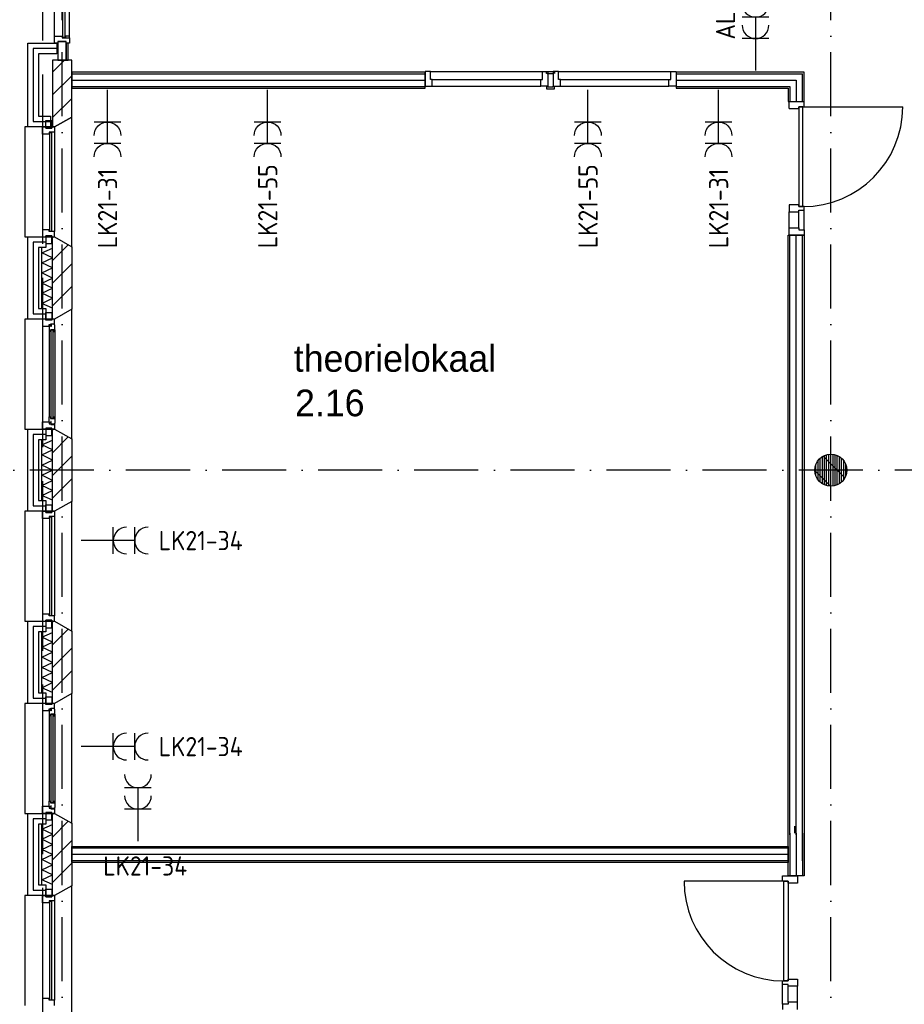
# Model space of a CAD drawing. Header units: millimetres. Extents: x 89505 to 241280, y 191 to 84291.
# Tile 24 of 45: x 173708 to 181993, y 29460 to 38683. Entities that reach past the tile are written whole.
import ezdxf
from ezdxf.enums import TextEntityAlignment as Align

# ---------------------------------------------------------------- set-up
doc = ezdxf.new("R2010")
doc.units = ezdxf.units.MM
doc.header["$LTSCALE"] = 100
doc.linetypes.add('DASHDOT', pattern=[9, 6, -1.5, 0, -1.5])
doc.linetypes.add('HIDDEN', pattern=[9.525, 6.35, -3.175])
doc.layers.get('0').update_dxf_attribs({"linetype": 'CONTINUOUS'})
for name, color, linetype in [('AL$7----_STRAMIEN', 1, 'DASHDOT'), ('AL21----_BUITENWAND', 4, 'CONTINUOUS'), ('AL21K---_ISOLATIE', 1, 'CONTINUOUS'), ('AL22----_BINNENWAND', 7, 'CONTINUOUS'), ('AL28----_KONSTRUKTIE', 3, 'CONTINUOUS'), ('AL31----_BUITENKOZ', 7, 'CONTINUOUS'), ('AL32----_BINNENKOZ', 7, 'CONTINUOUS'), ('AL32----_DRAAIRICHTING', 1, 'CONTINUOUS'), ('ALL-----_REFLIJNEN', 8, 'CONTINUOUS'), ('ALXA3---_VOLZWART', 14, 'CONTINUOUS'), ('ALXAA---_GEWBETON', 12, 'CONTINUOUS'), ('ALXAB---_PREFABBETON', 1, 'CONTINUOUS'), ('ALXOU---_GLAS', 7, 'CONTINUOUS'), ('BOUW', 8, 'CONTINUOUS'), ('EB63103-_ATTRIB', 2, 'CONTINUOUS'), ('EL63103-_LICHT-WCD230V', 3, 'CONTINUOUS'), ('LIJN070', 130, 'CONTINUOUS')]:
    doc.layers.add(name, color=color, linetype=linetype)
doc.styles.add('1_8', font='ISO', dxfattribs={"height": 1.8})
doc.styles.add('BURO-025', font='BUROFONT.shx', dxfattribs={"height": 250})
doc.styles.add('NORATT', font='isocp.shx')

# ---------------------------------------------------------------- blocks, each defined once
blk = doc.blocks.new('ES3W2A')
for p, q in [((1.25, 2), (-1.25, 2)), ((0, 2), (0, -3)), ((1.25, 0), (-1.25, 0))]:
    blk.add_line(p, q)
for centre in [(0, 3.25), (0, 1.25)]:
    blk.add_arc(centre, 1.25, 180, 0)
at = {"style": 'NORATT'}
for tag, flags, p in [('VERMOGEN', 9, (-2.5, 5)), ('GROEP', 8, (0, 5)), ('SCHAK', 8, (2.5, 5)), ('GELIJK', 9, (5, 5)), ('KAST', 9, (7, 5)), ('TAL', 8, (2.5, 5))]:
    blk.add_attdef(tag, text='', height=1.8, rotation=90, dxfattribs=dict(at, flags=flags)).set_placement(p, align=Align.MIDDLE_CENTER)
at = {"style": 'NORATT', "width": 0.7, "flags": 8}
blk.add_attdef('DOEL', text='', height=1.8, rotation=90, dxfattribs=at).set_placement((-2.5, 5), align=Align.MIDDLE_LEFT)
at = {"style": 'NORATT', "flags": 9}
blk.add_attdef('M_CODE', text='', height=1.8, dxfattribs=at).set_placement((0, 0), align=Align.MIDDLE_CENTER)

msp = doc.modelspace()

# ---------------------------------------------------------------- linework, layer by layer
at = {"layer": 'AL$7----_STRAMIEN', "color": 1}
msp.add_line((174105.1, 7174.9), (174105.1, 61763.4), dxfattribs=at)
msp.add_line((174105.1, 7174.9), (174105.1, 61763.4), dxfattribs=at)
for points in [[(181305.1, 7174.9), (181305.1, 76515.8)], [(194205.1, 34463.4), (143805.1, 34463.4), (120625.2, 34463.4)]]:
    msp.add_lwpolyline(points, dxfattribs=at)
at = {"layer": 'AL21----_BUITENWAND', "color": 8}
for p, q in [((173785.1, 38463.4), (174054.6, 38463.4)), ((173785.1, 37678.4), (173785.1, 38463.4)), ((174054.6, 38463.4), (174054.6, 38363.4)), ((173885.1, 38363.4), (173885.1, 37778.4)), ((174054.6, 38363.4), (173885.1, 38363.4)), ((173885.1, 37778.4), (173995.1, 37778.4)), ((173995.1, 37778.4), (173995.1, 37678.4)), ((173995.1, 37678.4), (173785.1, 37678.4)), ((173785.1, 36648.4), (173954.1, 36648.4)), ((173785.1, 35878.4), (173785.1, 36648.4)), ((173954.1, 36648.4), (173954.1, 36548.4)), ((173885.1, 36548.4), (173885.1, 35978.4)), ((173954.1, 36548.4), (173885.1, 36548.4)), ((173885.1, 35978.4), (173954.1, 35978.4)), ((173954.1, 35978.4), (173954.1, 35878.4)), ((173954.1, 35878.4), (173785.1, 35878.4)), ((173785.1, 34848.4), (173954.1, 34848.4)), ((173785.1, 34078.4), (173785.1, 34848.4)), ((173954.1, 34848.4), (173954.1, 34748.4)), ((173885.1, 34748.4), (173885.1, 34178.4)), ((173954.1, 34748.4), (173885.1, 34748.4)), ((173885.1, 34178.4), (173954.1, 34178.4)), ((173954.1, 34178.4), (173954.1, 34078.4)), ((173954.1, 34078.4), (173785.1, 34078.4)), ((173785.1, 33048.4), (173954.1, 33048.4)), ((173785.1, 32278.4), (173785.1, 33048.4)), ((173954.1, 33048.4), (173954.1, 32948.4)), ((173885.1, 32948.4), (173885.1, 32378.4)), ((173954.1, 32948.4), (173885.1, 32948.4)), ((173885.1, 32378.4), (173954.1, 32378.4)), ((173954.1, 32378.4), (173954.1, 32278.4)), ((173954.1, 32278.4), (173785.1, 32278.4)), ((173785.1, 31248.4), (173954.1, 31248.4)), ((173785.1, 30478.4), (173785.1, 31248.4)), ((173954.1, 31248.4), (173954.1, 31148.4)), ((173885.1, 31148.4), (173885.1, 30578.4)), ((173954.1, 31148.4), (173885.1, 31148.4)), ((173885.1, 30578.4), (173954.1, 30578.4)), ((173954.1, 30578.4), (173954.1, 30478.4)), ((173954.1, 30478.4), (173785.1, 30478.4))]:
    msp.add_line(p, q, dxfattribs=at)
at = {"layer": 'AL21K---_ISOLATIE', "color": 8, "linetype": 'Continuous'}
for p, q in [((173915.1, 35978.4), (173915.1, 36548.4)), ((173915.1, 36500.9), (174015.1, 36544.2)), ((174015.1, 35978.4), (174015.1, 36548.4)), ((174015.1, 36453.4), (173915.1, 36500.9)), ((173915.1, 36405.9), (174015.1, 36453.4)), ((174015.1, 36358.4), (173915.1, 36405.9)), ((173915.1, 36310.9), (174015.1, 36358.4)), ((174015.1, 36263.4), (173915.1, 36310.9)), ((173915.1, 36215.9), (174015.1, 36263.4)), ((174015.1, 36168.4), (173915.1, 36215.9)), ((173915.1, 36120.9), (174015.1, 36168.4)), ((174015.1, 36073.4), (173915.1, 36120.9)), ((173915.1, 36025.9), (174015.1, 36073.4)), ((174015.1, 35982.6), (173915.1, 36025.9)), ((173915.1, 34178.4), (173915.1, 34748.4)), ((173915.1, 34700.9), (174015.1, 34744.2)), ((174015.1, 34653.4), (173915.1, 34700.9)), ((174015.1, 34178.4), (174015.1, 34748.4)), ((173915.1, 34605.9), (174015.1, 34653.4)), ((174015.1, 34558.4), (173915.1, 34605.9)), ((173915.1, 34510.9), (174015.1, 34558.4)), ((174015.1, 34463.4), (173915.1, 34510.9)), ((173915.1, 34415.9), (174015.1, 34463.4)), ((174015.1, 34368.4), (173915.1, 34415.9)), ((173915.1, 34320.9), (174015.1, 34368.4)), ((174015.1, 34273.4), (173915.1, 34320.9)), ((173915.1, 34225.9), (174015.1, 34273.4)), ((174015.1, 34182.6), (173915.1, 34225.9)), ((173915.1, 32378.4), (173915.1, 32948.4)), ((173915.1, 32900.9), (174015.1, 32944.2)), ((174015.1, 32378.4), (174015.1, 32948.4)), ((174015.1, 32853.4), (173915.1, 32900.9)), ((173915.1, 32805.9), (174015.1, 32853.4)), ((174015.1, 32758.4), (173915.1, 32805.9)), ((173915.1, 32710.9), (174015.1, 32758.4)), ((174015.1, 32663.4), (173915.1, 32710.9)), ((173915.1, 32615.9), (174015.1, 32663.4)), ((174015.1, 32568.4), (173915.1, 32615.9)), ((173915.1, 32520.9), (174015.1, 32568.4)), ((174015.1, 32473.4), (173915.1, 32520.9)), ((173915.1, 32425.9), (174015.1, 32473.4)), ((174015.1, 32382.6), (173915.1, 32425.9)), ((173915.1, 30578.4), (173915.1, 31148.4)), ((173915.1, 31100.9), (174015.1, 31144.2)), ((174015.1, 31053.4), (173915.1, 31100.9)), ((174015.1, 30578.4), (174015.1, 31148.4)), ((173915.1, 31005.9), (174015.1, 31053.4)), ((174015.1, 30958.4), (173915.1, 31005.9)), ((173915.1, 30910.9), (174015.1, 30958.4)), ((174015.1, 30863.4), (173915.1, 30910.9)), ((173915.1, 30815.9), (174015.1, 30863.4)), ((174015.1, 30768.4), (173915.1, 30815.9)), ((173915.1, 30720.9), (174015.1, 30768.4)), ((174015.1, 30673.4), (173915.1, 30720.9)), ((173915.1, 30625.9), (174015.1, 30673.4)), ((174015.1, 30582.6), (173915.1, 30625.9))]:
    msp.add_line(p, q, dxfattribs=at)
at = {"layer": 'AL22----_BINNENWAND', "color": 8}
for p, q in [((177505.1, 38192.1), (174195.1, 38192.1)), ((174195.1, 38192.1), (174195.1, 38042.1)), ((177505.1, 38042.1), (177505.1, 38192.1)), ((179855.1, 38192.1), (179855.1, 38042.1)), ((181055.1, 38192.1), (179855.1, 38192.1)), ((174195.1, 38042.1), (177505.1, 38042.1)), ((179855.1, 38042.1), (180905.1, 38042.1)), ((180905.1, 38042.1), (180905.1, 37917)), ((180905.1, 37917), (181055.1, 37917)), ((180905.1, 31048.4), (180905.1, 36666)), ((180905.1, 36666), (181055.1, 36666)), ((181055.1, 36666), (181055.1, 30788.4)), ((180905.1, 30663.3), (180905.1, 31063.5)), ((181055.1, 31063.5), (181055.1, 30663.3)), ((174195.1, 30938.4), (180905.1, 30938.4)), ((174195.1, 30788.4), (174195.1, 30938.4)), ((180905.1, 30938.4), (180905.1, 30788.4)), ((180905.1, 30788.4), (174195.1, 30788.4)), ((181055.1, 30663.3), (180905.1, 30663.3))]:
    msp.add_line(p, q, dxfattribs=at)
at = {"layer": 'AL22----_BINNENWAND', "color": 8, "linetype": 'Continuous'}
for p, q in [((174195.1, 38177.1), (177505.1, 38177.1)), ((179855.1, 38177.1), (181040.1, 38177.1)), ((174195.1, 38057.1), (177505.1, 38057.1)), ((179855.1, 38057.1), (180920.1, 38057.1)), ((180920.1, 38057.1), (180920.1, 37917)), ((180920.1, 31048.4), (180920.1, 36666)), ((181040.1, 30803.4), (181040.1, 36666)), ((180920.1, 31063.5), (180920.1, 30663.3)), ((181040.1, 31063.5), (181040.1, 30663.3)), ((180905.1, 30923.4), (174195.1, 30923.4)), ((180905.1, 30803.4), (174195.1, 30803.4))]:
    msp.add_line(p, q, dxfattribs=at)
at = {"layer": 'AL28----_KONSTRUKTIE', "color": 8, "linetype": 'Continuous'}
for p, q in [((174015.1, 38303.4), (174015.1, 37678.4)), ((174195.1, 38303.4), (174015.1, 38303.4)), ((174195.1, 37770.8), (174195.1, 38303.4)), ((174035.1, 37678.4), (174195.1, 37770.8)), ((174015.1, 37678.4), (174035.1, 37678.4))]:
    msp.add_line(p, q, dxfattribs=at)
at = {"layer": 'AL28----_KONSTRUKTIE', "color": 8}
for p, q in [((174015.1, 35878.4), (174015.1, 36648.4)), ((174015.1, 36648.4), (174035.1, 36648.4)), ((174035.1, 36648.4), (174195.1, 36556)), ((174195.1, 36556), (174195.1, 35970.8)), ((174195.1, 35970.8), (174035.1, 35878.4)), ((174035.1, 35878.4), (174015.1, 35878.4)), ((174015.1, 34078.4), (174015.1, 34848.4)), ((174015.1, 34848.4), (174035.1, 34848.4)), ((174035.1, 34848.4), (174195.1, 34756)), ((174195.1, 34756), (174195.1, 34170.8)), ((174195.1, 34170.8), (174035.1, 34078.4)), ((174035.1, 34078.4), (174015.1, 34078.4)), ((174015.1, 32278.4), (174015.1, 33048.4)), ((174015.1, 33048.4), (174035.1, 33048.4)), ((174035.1, 33048.4), (174195.1, 32956)), ((174195.1, 32956), (174195.1, 32370.8)), ((174195.1, 32370.8), (174035.1, 32278.4)), ((174035.1, 32278.4), (174015.1, 32278.4)), ((174015.1, 30478.4), (174015.1, 31248.4)), ((174015.1, 31248.4), (174035.1, 31248.4)), ((174035.1, 31248.4), (174195.1, 31156)), ((174195.1, 31156), (174195.1, 30570.8)), ((174195.1, 30570.8), (174035.1, 30478.4)), ((174035.1, 30478.4), (174015.1, 30478.4))]:
    msp.add_line(p, q, dxfattribs=at)
msp.add_circle((181305.3, 34463.4), 150, dxfattribs=at)
msp.add_circle((181305.3, 34463.4), 150, dxfattribs=at)
at = {"layer": 'AL31----_BUITENKOZ', "color": 8}
for p, q in [((174035.1, 38530.3), (174035.1, 39829.8)), ((174174.1, 38530.3), (174174.1, 39829.8)), ((174035.1, 38530.4), (174107.1, 38530.4)), ((174035.1, 38463.4), (174035.1, 38530.4)), ((174064.6, 38463.4), (174035.1, 38463.4)), ((174144.6, 38477.6), (174064.6, 38477.6)), ((174064.6, 38477.6), (174064.6, 38303.6)), ((174064.6, 38477.4), (174064.6, 38463.4)), ((174144.6, 38477.4), (174064.6, 38477.4)), ((174107.1, 38530.4), (174107.1, 38513.4)), ((174111.1, 38530.4), (174107.1, 38530.4)), ((174107.1, 38530.4), (174107.1, 38513.4)), ((174107.1, 38513.4), (174136.1, 38513.4)), ((174107.1, 38513.4), (174174.1, 38513.4)), ((174111.1, 38517.4), (174111.1, 38530.4)), ((174132.1, 38517.4), (174111.1, 38517.4)), ((174132.1, 38530.4), (174132.1, 38517.4)), ((174136.1, 38530.4), (174132.1, 38530.4)), ((174136.1, 38513.4), (174136.1, 38530.4)), ((174136.1, 38530.4), (174136.1, 38513.4)), ((174174.1, 38530.4), (174136.1, 38530.4)), ((174136.1, 38513.4), (174174.1, 38513.4)), ((174144.6, 38303.6), (174144.6, 38477.6)), ((174144.6, 38463.4), (174144.6, 38477.4)), ((174162.1, 38463.6), (174144.6, 38463.6)), ((174144.6, 38463.6), (174144.6, 38303.6)), ((174174.1, 38463.4), (174144.6, 38463.4)), ((174162.1, 38303.6), (174162.1, 38463.6)), ((174174.1, 38513.4), (174174.1, 38530.4)), ((174174.1, 38513.4), (174174.1, 38463.4)), ((174064.6, 38303.6), (174144.6, 38303.6)), ((174144.6, 38303.6), (174162.1, 38303.6)), ((173954.1, 37739.4), (174010.1, 37739.4)), ((173954.1, 37668.4), (173954.1, 37739.4)), ((174010.1, 37739.4), (174010.1, 37668.4)), ((174195.1, 37770.8), (174035.1, 37678.4)), ((174195.1, 36556), (174195.1, 37770.8)), ((173755.1, 37678.4), (173755.1, 36648.4)), ((174035.1, 37678.4), (173755.1, 37678.4)), ((174010.1, 37668.4), (173954.1, 37668.4)), ((173921.1, 37611.4), (173921.1, 36715.4)), ((174035.1, 37628.4), (174035.1, 36698.4)), ((173755.1, 36648.4), (174035.1, 36648.4)), ((173954.1, 36658.4), (173954.1, 36587.4)), ((174010.1, 36658.4), (173954.1, 36658.4)), ((174010.1, 36587.4), (174010.1, 36658.4)), ((174035.1, 36648.4), (174195.1, 36556)), ((173954.1, 36587.4), (174010.1, 36587.4)), ((174195.1, 35970.8), (174035.1, 35878.4)), ((174195.1, 34756), (174195.1, 35970.8)), ((173755.1, 35878.4), (173755.1, 34848.4)), ((174035.1, 35878.4), (173755.1, 35878.4)), ((173921.1, 35878.4), (173921.1, 35811.4)), ((173954.1, 35878.4), (173921.1, 35878.4)), ((173954.1, 35939.4), (174010.1, 35939.4)), ((173954.1, 35868.4), (173954.1, 35939.4)), ((173954.1, 35868.4), (173954.1, 35878.4)), ((174010.1, 35939.4), (174010.1, 35868.4)), ((174010.1, 35878.4), (174010.1, 35868.4)), ((174035.1, 35878.4), (174010.1, 35878.4)), ((174035.1, 35834.4), (174035.1, 35878.4)), ((173921.1, 35811.4), (173921.1, 34915.4)), ((173921.1, 35811.4), (173984.1, 35811.4)), ((174010.1, 35868.4), (173954.1, 35868.4)), ((174010.1, 35868.4), (173954.1, 35868.4)), ((173984.1, 35828.4), (173999.1, 35828.4)), ((173984.1, 35811.4), (173984.1, 35828.4)), ((173984.1, 35816.7), (173984.1, 35811.4)), ((173999.1, 35816.7), (173984.1, 35816.7)), ((173984.1, 35811.4), (173984.1, 35764.3)), ((173999.1, 35834.4), (174035.1, 35834.4)), ((173999.1, 35828.4), (173999.1, 35834.4)), ((173999.1, 35808.7), (173999.1, 35816.7)), ((174004.1, 35808.7), (173999.1, 35808.7)), ((174004.1, 35831.2), (174004.1, 35808.7)), ((174033.9, 35831.2), (174004.1, 35831.2)), ((174033.9, 35824.1), (174033.9, 35831.2)), ((174038.1, 35821.7), (174033.9, 35824.1)), ((174038.1, 35779.2), (174038.1, 35821.7)), ((173984.1, 35764.3), (173984.1, 34962.5)), ((173984.1, 35764.3), (173997.1, 35762.2)), ((173997.1, 35779.2), (174038.1, 35779.2)), ((173997.1, 35762.2), (173997.1, 35779.2)), ((174022.3, 35779.2), (174022.3, 35762.2)), ((174035.8, 35779.2), (174022.3, 35779.2)), ((174022.3, 35762.2), (174035.8, 35762.2)), ((174035.8, 35762.2), (174035.8, 35779.2)), ((174038.1, 35779.2), (174038.1, 34947.6)), ((173984.1, 34962.5), (173997.1, 34964.6)), ((173984.1, 34915.4), (173984.1, 34962.5)), ((173997.1, 34964.6), (173997.1, 34947.6)), ((174022.3, 34964.6), (174035.8, 34964.6)), ((174022.3, 34947.6), (174022.3, 34964.6)), ((174035.8, 34964.6), (174035.8, 34947.6)), ((173921.1, 34915.4), (173984.1, 34915.4)), ((173921.1, 34848.4), (173921.1, 34915.4)), ((173984.1, 34910.1), (173984.1, 34915.4)), ((173984.1, 34915.4), (173984.1, 34898.4)), ((173999.1, 34910.1), (173984.1, 34910.1)), ((173984.1, 34898.4), (173999.1, 34898.4)), ((173997.1, 34947.6), (174038.1, 34947.6)), ((173999.1, 34918.1), (173999.1, 34910.1)), ((174004.1, 34918.1), (173999.1, 34918.1)), ((173999.1, 34898.4), (173999.1, 34892.4)), ((173999.1, 34892.4), (174035.1, 34892.4)), ((174004.1, 34895.6), (174004.1, 34918.1)), ((174033.9, 34895.6), (174004.1, 34895.6)), ((174035.8, 34947.6), (174022.3, 34947.6)), ((174038.1, 34905.1), (174033.9, 34902.6)), ((174033.9, 34902.6), (174033.9, 34895.6)), ((174035.1, 34892.4), (174035.1, 34848.4)), ((174038.1, 34947.6), (174038.1, 34905.1)), ((173755.1, 34848.4), (174035.1, 34848.4)), ((173954.1, 34848.4), (173921.1, 34848.4)), ((173954.1, 34858.4), (173954.1, 34848.4)), ((174010.1, 34858.4), (173954.1, 34858.4)), ((173954.1, 34858.4), (173954.1, 34787.4)), ((174010.1, 34858.4), (173954.1, 34858.4)), ((173954.1, 34787.4), (174010.1, 34787.4)), ((174010.1, 34848.4), (174010.1, 34858.4)), ((174010.1, 34787.4), (174010.1, 34858.4)), ((174035.1, 34848.4), (174010.1, 34848.4)), ((174035.1, 34848.4), (174195.1, 34756)), ((173954.1, 34139.4), (174010.1, 34139.4)), ((173954.1, 34068.4), (173954.1, 34139.4)), ((174010.1, 34139.4), (174010.1, 34068.4)), ((174195.1, 34170.8), (174035.1, 34078.4)), ((174195.1, 32956), (174195.1, 34170.8)), ((173755.1, 34078.4), (173755.1, 33048.4)), ((174035.1, 34078.4), (173755.1, 34078.4)), ((174010.1, 34068.4), (173954.1, 34068.4)), ((173921.1, 34011.4), (173921.1, 33115.4)), ((174035.1, 34028.4), (174035.1, 33098.4)), ((173755.1, 33048.4), (174035.1, 33048.4)), ((173954.1, 33058.4), (173954.1, 32987.4)), ((174010.1, 33058.4), (173954.1, 33058.4)), ((174010.1, 32987.4), (174010.1, 33058.4)), ((174035.1, 33048.4), (174195.1, 32956)), ((173954.1, 32987.4), (174010.1, 32987.4)), ((173954.1, 32339.4), (174010.1, 32339.4)), ((173954.1, 32268.4), (173954.1, 32339.4)), ((174010.1, 32339.4), (174010.1, 32268.4)), ((174195.1, 32370.8), (174035.1, 32278.4)), ((174195.1, 31156), (174195.1, 32370.8)), ((173755.1, 32278.4), (173755.1, 31248.4)), ((174035.1, 32278.4), (173755.1, 32278.4)), ((173921.1, 32278.4), (173921.1, 32211.4)), ((173954.1, 32278.4), (173921.1, 32278.4)), ((173921.1, 32211.4), (173921.1, 31315.4)), ((173921.1, 32211.4), (173984.1, 32211.4)), ((173954.1, 32268.4), (173954.1, 32278.4)), ((174010.1, 32268.4), (173954.1, 32268.4)), ((174010.1, 32268.4), (173954.1, 32268.4)), ((173984.1, 32228.4), (173999.1, 32228.4)), ((173984.1, 32211.4), (173984.1, 32228.4)), ((173984.1, 32216.7), (173984.1, 32211.4)), ((173999.1, 32216.7), (173984.1, 32216.7)), ((173984.1, 32211.4), (173984.1, 32164.3)), ((173999.1, 32234.4), (174035.1, 32234.4)), ((173999.1, 32228.4), (173999.1, 32234.4)), ((173999.1, 32208.7), (173999.1, 32216.7)), ((174004.1, 32208.7), (173999.1, 32208.7)), ((174004.1, 32231.2), (174004.1, 32208.7)), ((174033.9, 32231.2), (174004.1, 32231.2)), ((174010.1, 32278.4), (174010.1, 32268.4)), ((174035.1, 32278.4), (174010.1, 32278.4)), ((174033.9, 32224.1), (174033.9, 32231.2)), ((174038.1, 32221.7), (174033.9, 32224.1)), ((174035.1, 32234.4), (174035.1, 32278.4)), ((174038.1, 32179.2), (174038.1, 32221.7)), ((173984.1, 32164.3), (173984.1, 31362.5)), ((173984.1, 32164.3), (173997.1, 32162.2)), ((173997.1, 32179.2), (174038.1, 32179.2)), ((173997.1, 32162.2), (173997.1, 32179.2)), ((174022.3, 32179.2), (174022.3, 32162.2)), ((174035.8, 32179.2), (174022.3, 32179.2)), ((174022.3, 32162.2), (174035.8, 32162.2)), ((174035.8, 32162.2), (174035.8, 32179.2)), ((174038.1, 32179.2), (174038.1, 31347.6)), ((173984.1, 31362.5), (173997.1, 31364.6)), ((173984.1, 31315.4), (173984.1, 31362.5)), ((173997.1, 31364.6), (173997.1, 31347.6)), ((174022.3, 31364.6), (174035.8, 31364.6)), ((174022.3, 31347.6), (174022.3, 31364.6)), ((174035.8, 31364.6), (174035.8, 31347.6)), ((173921.1, 31315.4), (173984.1, 31315.4)), ((173921.1, 31248.4), (173921.1, 31315.4)), ((173984.1, 31310.1), (173984.1, 31315.4)), ((173984.1, 31315.4), (173984.1, 31298.4)), ((173999.1, 31310.1), (173984.1, 31310.1)), ((173984.1, 31298.4), (173999.1, 31298.4)), ((173997.1, 31347.6), (174038.1, 31347.6)), ((173999.1, 31318.1), (173999.1, 31310.1)), ((174004.1, 31318.1), (173999.1, 31318.1)), ((173999.1, 31298.4), (173999.1, 31292.4)), ((173999.1, 31292.4), (174035.1, 31292.4)), ((174004.1, 31295.6), (174004.1, 31318.1)), ((174033.9, 31295.6), (174004.1, 31295.6)), ((174035.8, 31347.6), (174022.3, 31347.6)), ((174038.1, 31305.1), (174033.9, 31302.6)), ((174033.9, 31302.6), (174033.9, 31295.6)), ((174035.1, 31292.4), (174035.1, 31248.4)), ((174038.1, 31347.6), (174038.1, 31305.1)), ((173755.1, 31248.4), (174035.1, 31248.4)), ((173954.1, 31248.4), (173921.1, 31248.4)), ((173954.1, 31258.4), (173954.1, 31248.4)), ((174010.1, 31258.4), (173954.1, 31258.4)), ((173954.1, 31258.4), (173954.1, 31187.4)), ((174010.1, 31258.4), (173954.1, 31258.4)), ((173954.1, 31187.4), (174010.1, 31187.4)), ((174010.1, 31248.4), (174010.1, 31258.4)), ((174010.1, 31187.4), (174010.1, 31258.4)), ((174035.1, 31248.4), (174010.1, 31248.4)), ((174035.1, 31248.4), (174195.1, 31156)), ((173954.1, 30539.4), (174010.1, 30539.4)), ((173954.1, 30468.4), (173954.1, 30539.4)), ((174010.1, 30539.4), (174010.1, 30468.4)), ((174195.1, 30570.8), (174035.1, 30478.4)), ((174195.1, 29356), (174195.1, 30570.8)), ((173755.1, 30478.4), (173755.1, 29448.4)), ((174035.1, 30478.4), (173755.1, 30478.4)), ((174010.1, 30468.4), (173954.1, 30468.4)), ((173921.1, 30411.4), (173921.1, 29515.4)), ((174035.1, 30428.4), (174035.1, 29498.4))]:
    msp.add_line(p, q, dxfattribs=at)
at = {"layer": 'AL31----_BUITENKOZ', "color": 8, "linetype": 'Continuous'}
for p, q in [((173921.1, 37678.4), (173954.1, 37678.4)), ((173921.1, 37611.4), (173921.1, 37678.4)), ((173954.1, 37678.4), (173954.1, 37668.4)), ((173954.1, 37668.4), (174010.1, 37668.4)), ((174010.1, 37678.4), (174035.1, 37678.4)), ((174010.1, 37678.4), (174010.1, 37678.4)), ((174010.1, 37668.4), (174010.1, 37678.4)), ((174035.1, 37678.4), (174035.1, 37628.4)), ((173921.1, 37611.4), (173921.1, 37611.4)), ((173921.1, 37611.4), (173921.1, 37611.4)), ((173921.1, 37611.4), (173921.1, 37611.4)), ((173921.1, 37611.4), (173921.1, 37611.4)), ((173984.1, 37611.4), (173921.1, 37611.4)), ((173984.1, 37628.4), (173984.1, 37611.4)), ((174035.1, 37628.4), (173984.1, 37628.4)), ((173988.1, 37623.4), (173988.1, 36703.4)), ((174009.1, 37623.4), (173988.1, 37623.4)), ((174009.1, 36703.4), (174009.1, 37623.4)), ((174035.1, 37628.4), (174035.1, 37628.4)), ((173921.1, 36715.4), (173921.1, 36648.4)), ((173921.1, 36715.4), (173921.1, 36715.4)), ((173921.1, 36715.4), (173921.1, 36715.4)), ((173921.1, 36715.4), (173921.1, 36715.4)), ((173921.1, 36715.4), (173921.1, 36715.4)), ((173984.1, 36715.4), (173921.1, 36715.4)), ((173984.1, 36698.4), (173984.1, 36715.4)), ((173921.1, 36648.4), (173954.1, 36648.4)), ((173954.1, 36658.4), (174010.1, 36658.4)), ((173954.1, 36648.4), (173954.1, 36658.4)), ((174035.1, 36698.4), (173984.1, 36698.4)), ((173988.1, 36703.4), (174009.1, 36703.4)), ((174010.1, 36658.4), (174010.1, 36648.4)), ((174010.1, 36648.4), (174035.1, 36648.4)), ((174010.1, 36648.4), (174010.1, 36648.4)), ((174035.1, 36648.4), (174035.1, 36698.4)), ((174035.1, 36698.4), (174035.1, 36698.4)), ((173999.1, 35777.2), (173999.1, 34949.6)), ((174020.1, 35777.2), (173999.1, 35777.2)), ((174020.1, 34949.6), (174020.1, 35777.2)), ((173999.1, 34949.6), (174020.1, 34949.6)), ((173921.1, 34078.4), (173954.1, 34078.4)), ((173921.1, 34011.4), (173921.1, 34078.4)), ((173954.1, 34078.4), (173954.1, 34068.4)), ((173954.1, 34068.4), (174010.1, 34068.4)), ((174010.1, 34078.4), (174035.1, 34078.4)), ((174010.1, 34078.4), (174010.1, 34078.4)), ((174010.1, 34068.4), (174010.1, 34078.4)), ((174035.1, 34078.4), (174035.1, 34028.4)), ((173921.1, 34011.4), (173921.1, 34011.4)), ((173921.1, 34011.4), (173921.1, 34011.4)), ((173921.1, 34011.4), (173921.1, 34011.4)), ((173921.1, 34011.4), (173921.1, 34011.4)), ((173984.1, 34011.4), (173921.1, 34011.4)), ((173984.1, 34028.4), (173984.1, 34011.4)), ((174035.1, 34028.4), (173984.1, 34028.4)), ((173988.1, 34023.4), (173988.1, 33103.4)), ((174009.1, 34023.4), (173988.1, 34023.4)), ((174009.1, 33103.4), (174009.1, 34023.4)), ((174035.1, 34028.4), (174035.1, 34028.4)), ((173921.1, 33115.4), (173921.1, 33048.4)), ((173921.1, 33115.4), (173921.1, 33115.4)), ((173921.1, 33115.4), (173921.1, 33115.4)), ((173921.1, 33115.4), (173921.1, 33115.4)), ((173921.1, 33115.4), (173921.1, 33115.4)), ((173984.1, 33115.4), (173921.1, 33115.4)), ((173984.1, 33098.4), (173984.1, 33115.4)), ((173921.1, 33048.4), (173954.1, 33048.4)), ((173954.1, 33058.4), (174010.1, 33058.4)), ((173954.1, 33048.4), (173954.1, 33058.4)), ((174035.1, 33098.4), (173984.1, 33098.4)), ((173988.1, 33103.4), (174009.1, 33103.4)), ((174010.1, 33058.4), (174010.1, 33048.4)), ((174010.1, 33048.4), (174035.1, 33048.4)), ((174010.1, 33048.4), (174010.1, 33048.4)), ((174035.1, 33048.4), (174035.1, 33098.4)), ((174035.1, 33098.4), (174035.1, 33098.4)), ((173999.1, 32177.2), (173999.1, 31349.6)), ((174020.1, 32177.2), (173999.1, 32177.2)), ((174020.1, 31349.6), (174020.1, 32177.2)), ((173999.1, 31349.6), (174020.1, 31349.6)), ((173921.1, 30478.4), (173954.1, 30478.4)), ((173921.1, 30411.4), (173921.1, 30478.4)), ((173954.1, 30478.4), (173954.1, 30468.4)), ((173954.1, 30468.4), (174010.1, 30468.4)), ((174010.1, 30478.4), (174035.1, 30478.4)), ((174010.1, 30478.4), (174010.1, 30478.4)), ((174010.1, 30468.4), (174010.1, 30478.4)), ((174035.1, 30478.4), (174035.1, 30428.4)), ((173921.1, 30411.4), (173921.1, 30411.4)), ((173921.1, 30411.4), (173921.1, 30411.4)), ((173921.1, 30411.4), (173921.1, 30411.4)), ((173921.1, 30411.4), (173921.1, 30411.4)), ((173984.1, 30411.4), (173921.1, 30411.4)), ((173984.1, 30428.4), (173984.1, 30411.4)), ((174035.1, 30428.4), (173984.1, 30428.4)), ((173988.1, 30423.4), (173988.1, 29503.4)), ((174009.1, 30423.4), (173988.1, 30423.4)), ((174009.1, 29503.4), (174009.1, 30423.4)), ((174035.1, 30428.4), (174035.1, 30428.4)), ((173921.1, 29515.4), (173921.1, 29448.4)), ((173921.1, 29515.4), (173921.1, 29515.4)), ((173921.1, 29515.4), (173921.1, 29515.4)), ((173921.1, 29515.4), (173921.1, 29515.4)), ((173921.1, 29515.4), (173921.1, 29515.4)), ((173984.1, 29515.4), (173921.1, 29515.4)), ((173984.1, 29498.4), (173984.1, 29515.4)), ((174035.1, 29498.4), (173984.1, 29498.4)), ((173988.1, 29503.4), (174009.1, 29503.4)), ((174035.1, 29448.4), (174035.1, 29498.4)), ((174035.1, 29498.4), (174035.1, 29498.4))]:
    msp.add_line(p, q, dxfattribs=at)
at = {"layer": 'AL32----_BINNENKOZ', "color": 8}
for p, q in [((177555.1, 38199.1), (177505.1, 38199.1)), ((177505.1, 38199.1), (177505.1, 38060.1)), ((177555.1, 38199.1), (178605.1, 38199.1)), ((177555.1, 38123.1), (177555.1, 38199.1)), ((178605.1, 38199.1), (178655.1, 38199.1)), ((178605.1, 38123.1), (178605.1, 38199.1)), ((178642.6, 38197.6), (178705.2, 38197.6)), ((178642.6, 38179.6), (178642.6, 38197.6)), ((178655.1, 38199.1), (178655.1, 38060.1)), ((178755.1, 38199.1), (178705.1, 38199.1)), ((178705.1, 38199.1), (178705.1, 38060.1)), ((178705.2, 38197.6), (178717.7, 38197.6)), ((178717.7, 38197.6), (178717.7, 38179.6)), ((178755.1, 38123.1), (178755.1, 38199.1)), ((178755.1, 38199.1), (179805.1, 38199.1)), ((179805.1, 38199.1), (179855.1, 38199.1)), ((179805.1, 38123.1), (179805.1, 38199.1)), ((179855.1, 38199.1), (179855.1, 38060.1)), ((181055.1, 37866.8), (181055.1, 38192.1)), ((177572.1, 38123.1), (177555.1, 38123.1)), ((177572.1, 38123.1), (178588.1, 38123.1)), ((177572.1, 38060.1), (177572.1, 38123.1)), ((178588.1, 38123.1), (178605.1, 38123.1)), ((178588.1, 38060.1), (178588.1, 38123.1)), ((178655.1, 38179.6), (178642.6, 38179.6)), ((178655.1, 38179.6), (178705.2, 38179.6)), ((178655.1, 38174.1), (178655.1, 38179.6)), ((178705.2, 38179.6), (178705.2, 38174.1)), ((178772.1, 38123.1), (178755.1, 38123.1)), ((178772.1, 38060.1), (178772.1, 38123.1)), ((178772.1, 38123.1), (179788.1, 38123.1)), ((179788.1, 38123.1), (179805.1, 38123.1)), ((179788.1, 38060.1), (179788.1, 38123.1)), ((181040.1, 37917), (181040.1, 38177.1)), ((177505.1, 38060.1), (177572.1, 38060.1)), ((177572.1, 38060.1), (178588.1, 38060.1)), ((178655.1, 38060.1), (178588.1, 38060.1)), ((178642.6, 38054.6), (178642.6, 38036.6)), ((178655.1, 38054.6), (178642.6, 38054.6)), ((178642.6, 38036.6), (178705.2, 38036.6)), ((178655.1, 38060.1), (178655.1, 38054.6)), ((178655.1, 38054.6), (178705.2, 38054.6)), ((178705.1, 38060.1), (178772.1, 38060.1)), ((178705.2, 38054.6), (178705.2, 38060.1)), ((178705.2, 38036.6), (178717.7, 38036.6)), ((178717.7, 38036.6), (178717.7, 38054.6)), ((178772.1, 38060.1), (179788.1, 38060.1)), ((179855.1, 38060.1), (179788.1, 38060.1)), ((180916.1, 37850), (180916.1, 37917)), ((180916.1, 37850), (181004.1, 37850)), ((181004.1, 37867), (181004.1, 36933)), ((181044.1, 37867), (181004.1, 37867)), ((181004.1, 37867), (181055.1, 37867)), ((181004.1, 37850), (181004.1, 37867)), ((181044.1, 36933), (181044.1, 37867)), ((180916.1, 36950), (180916.1, 36883)), ((181004.1, 36950), (180916.1, 36950)), ((181004.1, 36933), (181004.1, 36950)), ((181004.1, 36933), (181044.1, 36933)), ((181055.1, 36933), (181004.1, 36933)), ((181004.1, 36900), (181055.1, 36900)), ((181004.1, 36883), (181004.1, 36900)), ((181055.1, 36900), (181055.1, 36933)), ((181055.1, 36900), (181055.1, 36933)), ((181055.1, 36716), (181055.1, 36900)), ((180916.1, 36883), (181004.1, 36883)), ((180916.1, 36733), (180916.1, 36883)), ((181004.1, 36733), (181004.1, 36883)), ((180916.1, 36733), (181004.1, 36733)), ((180916.1, 36666), (180916.1, 36733)), ((181004.1, 36733), (181004.1, 36716)), ((181004.1, 36716), (181055.1, 36716)), ((181055.1, 36716), (181055.1, 36666)), ((181055.1, 36666), (180916.1, 36666)), ((180967.6, 31063.5), (180967.6, 31130.5)), ((180853.6, 30663.3), (180992.6, 30663.3)), ((180853.6, 30613.3), (180853.6, 30663.3)), ((180992.6, 30663.3), (180992.6, 30596.3)), ((180904.6, 30613.3), (180853.6, 30613.3)), ((180864.6, 30613.3), (180904.6, 30613.3)), ((180864.6, 29679.3), (180864.6, 30613.3)), ((180904.6, 30596.3), (180904.6, 30613.3)), ((180904.6, 30613.3), (180904.6, 29679.3)), ((180992.6, 30596.3), (180904.6, 30596.3)), ((180853.6, 29646.3), (180853.6, 29679.3)), ((180853.6, 29679.3), (180904.6, 29679.3)), ((180853.6, 29646.3), (180853.6, 29679.3)), ((180904.6, 29646.3), (180853.6, 29646.3)), ((180853.6, 29462.3), (180853.6, 29646.3)), ((180904.6, 29679.3), (180864.6, 29679.3)), ((180904.6, 29696.3), (180992.6, 29696.3)), ((180904.6, 29679.3), (180904.6, 29696.3)), ((180904.6, 29629.3), (180904.6, 29646.3)), ((180992.6, 29629.3), (180904.6, 29629.3)), ((180904.6, 29479.3), (180904.6, 29629.3)), ((180992.6, 29696.3), (180992.6, 29629.3)), ((180992.6, 29479.3), (180992.6, 29629.3)), ((180853.6, 29462.3), (180853.6, 29412.3)), ((180904.6, 29462.3), (180853.6, 29462.3)), ((180992.6, 29479.3), (180904.6, 29479.3)), ((180904.6, 29479.3), (180904.6, 29462.3)), ((180992.6, 29412.3), (180992.6, 29479.3))]:
    msp.add_line(p, q, dxfattribs=at)
at = {"layer": 'AL32----_DRAAIRICHTING', "color": 8}
for p, q in [((181044.1, 37867), (181978.1, 37867)), ((180864.6, 30613.3), (179930.6, 30613.3))]:
    msp.add_line(p, q, dxfattribs=at)
for centre, start, end in [((181044.1, 37867), 270, 0), ((180864.6, 30613.3), 180, 270)]:
    msp.add_arc(centre, 934, start, end, dxfattribs=at)
at = {"layer": 'ALL-----_REFLIJNEN', "color": 8, "linetype": 'Continuous'}
for p, q in [((173835.1, 38413.4), (173835.1, 37728.4)), ((174054.6, 38413.4), (173835.1, 38413.4)), ((174195.1, 38117.1), (177505.1, 38117.1)), ((179855.1, 38117.1), (180980.1, 38117.1)), ((180980.1, 38117.1), (180980.1, 37917)), ((173835.1, 37728.4), (173995.1, 37728.4)), ((180980.1, 31048.4), (180980.1, 36666)), ((173835.1, 36598.4), (173835.1, 35928.4)), ((173954.1, 36598.4), (173835.1, 36598.4)), ((173835.1, 35928.4), (173954.1, 35928.4)), ((173835.1, 34798.4), (173835.1, 34128.4)), ((173954.1, 34798.4), (173835.1, 34798.4)), ((173835.1, 34128.4), (173954.1, 34128.4)), ((173835.1, 32998.4), (173835.1, 32328.4)), ((173954.1, 32998.4), (173835.1, 32998.4)), ((173835.1, 32328.4), (173954.1, 32328.4)), ((173835.1, 31198.4), (173835.1, 30528.4)), ((173954.1, 31198.4), (173835.1, 31198.4)), ((180980.1, 31063.5), (180980.1, 30663.3)), ((180905.1, 30863.4), (174195.1, 30863.4)), ((173835.1, 30528.4), (173954.1, 30528.4))]:
    msp.add_line(p, q, dxfattribs=at)
at = {"layer": 'ALXA3---_VOLZWART', "color": 8}
for p, q in [((173835.1, 38413.4), (173835.1, 37728.4)), ((174054.6, 38413.4), (173835.1, 38413.4)), ((173835.1, 37728.4), (173995.1, 37728.4)), ((173835.1, 36598.4), (173835.1, 35928.4)), ((173954.1, 36598.4), (173835.1, 36598.4)), ((173835.1, 35928.4), (173954.1, 35928.4)), ((173835.1, 34798.4), (173835.1, 34128.4)), ((173954.1, 34798.4), (173835.1, 34798.4)), ((173835.1, 34128.4), (173954.1, 34128.4)), ((173835.1, 32998.4), (173835.1, 32328.4)), ((173954.1, 32998.4), (173835.1, 32998.4)), ((173835.1, 32328.4), (173954.1, 32328.4)), ((173835.1, 31198.4), (173835.1, 30528.4)), ((173954.1, 31198.4), (173835.1, 31198.4)), ((173835.1, 30528.4), (173954.1, 30528.4))]:
    msp.add_line(p, q, dxfattribs=at)
at = {"layer": 'ALXAA---_GEWBETON', "color": 8}
for p, q in [((181225.3, 34336.5), (181225.3, 34590.3)), ((181245.3, 34325.9), (181245.3, 34600.9)), ((181265.3, 34318.8), (181265.3, 34608)), ((181285.3, 34314.7), (181285.3, 34612.1)), ((181305.3, 34313.4), (181305.3, 34613.4)), ((181325.3, 34314.7), (181325.3, 34612.1)), ((181345.3, 34318.8), (181345.3, 34608)), ((181365.3, 34325.9), (181365.3, 34600.9)), ((181385.3, 34336.5), (181385.3, 34590.3)), ((181165.3, 34409.5), (181165.3, 34517.2)), ((181185.3, 34373.4), (181185.3, 34553.4)), ((181205.3, 34351.6), (181205.3, 34575.2)), ((181405.3, 34351.6), (181405.3, 34575.2)), ((181425.3, 34373.4), (181425.3, 34553.4)), ((181445.3, 34409.5), (181445.3, 34517.2))]:
    msp.add_line(p, q, dxfattribs=at)
at = {"layer": 'ALXAB---_PREFABBETON', "color": 8}
for p, q in [((174015.1, 38190.4), (174128.2, 38303.4)), ((174015.1, 37978.2), (174195.1, 38158.2)), ((174015.1, 37766.1), (174195.1, 37946.1)), ((174015.1, 36639.3), (174024.2, 36648.4)), ((174015.1, 36427.2), (174162.7, 36574.7)), ((174015.1, 36215), (174195.1, 36395)), ((174015.1, 36002.9), (174195.1, 36182.9)), ((174015.1, 34839.3), (174024.2, 34848.4)), ((174015.1, 34627.2), (174162.7, 34774.7)), ((174015.1, 34415), (174195.1, 34595)), ((181437, 34391.7), (181233.6, 34595.1)), ((181303.1, 34313.4), (181155.3, 34461.2)), ((174015.1, 34202.9), (174195.1, 34382.9)), ((174015.1, 33039.3), (174024.2, 33048.4)), ((174015.1, 32827.2), (174162.7, 32974.7)), ((174015.1, 32615), (174195.1, 32795)), ((174015.1, 32402.9), (174195.1, 32582.9)), ((174015.1, 31239.3), (174024.2, 31248.4)), ((174015.1, 31027.2), (174162.7, 31174.7)), ((174015.1, 30815), (174195.1, 30995)), ((174015.1, 30602.9), (174195.1, 30782.9))]:
    msp.add_line(p, q, dxfattribs=at)
at = {"layer": 'ALXOU---_GLAS', "color": 8}
for p, q in [((174111.1, 38517.3), (174111.1, 39842.8)), ((174132.1, 39842.8), (174132.1, 38517.3)), ((174132.1, 38517.3), (174111.1, 38517.3))]:
    msp.add_line(p, q, dxfattribs=at)
at = {"layer": 'LIJN070', "linetype": 'HIDDEN'}
msp.add_line((173920.5, 78175.4), (173920.5, 5064), dxfattribs=at)

# ---------------------------------------------------------------- block references
at = {"layer": 'EL63103-_LICHT-WCD230V'}
ref = msp.add_blockref('ES3W2A', (180599.8, 38506.2, 1050), dxfattribs=dict(at, xscale=100, yscale=100, zscale=100))
ref.add_attrib('DOEL', 'ALG', dxfattribs={"layer": 'EB63103-_ATTRIB', "color": 1, "height": 180, "rotation": 90, "style": '1_8', "flags": 8}).set_placement((180317.8, 38497.2, 1050), align=Align.MIDDLE_LEFT)
ref.add_attrib('GROEP', 'LK21-31', dxfattribs={"layer": 'EB63103-_ATTRIB', "color": 1, "height": 180, "rotation": 90, "style": '1_8', "flags": 8}).set_placement((180599.8, 38931.2, 1050), align=Align.MIDDLE_LEFT)
ref = msp.add_blockref('ES3W2A', (174530, 37724.9, 1050), dxfattribs=dict(at, xscale=-100, yscale=100, zscale=100, rotation=180))
ref.add_attrib('GROEP', 'LK21-31', dxfattribs={"layer": 'EB63103-_ATTRIB', "color": 1, "height": 180, "rotation": 90, "style": '1_8', "flags": 8}).set_placement((174530.8, 36542.2, 1050), align=Align.MIDDLE_LEFT)
ref = msp.add_blockref('ES3W2A', (176030, 37724.9, 1050), dxfattribs=dict(at, xscale=-100, yscale=100, zscale=100, rotation=180))
ref.add_attrib('GROEP', 'LK21-55', dxfattribs={"layer": 'EB63103-_ATTRIB', "color": 1, "height": 180, "rotation": 90, "style": 'NORATT', "flags": 8}).set_placement((176030.8, 36542.2, 1050), align=Align.MIDDLE_LEFT)
ref = msp.add_blockref('ES3W2A', (179030, 37724.9, 1050), dxfattribs=dict(at, xscale=-100, yscale=100, zscale=100, rotation=180))
ref.add_attrib('GROEP', 'LK21-55', dxfattribs={"layer": 'EB63103-_ATTRIB', "color": 1, "height": 180, "rotation": 90, "style": 'NORATT', "flags": 8}).set_placement((179030.8, 36542.2, 1050), align=Align.MIDDLE_LEFT)
ref = msp.add_blockref('ES3W2A', (180253.2, 37724.9, 1050), dxfattribs=dict(at, xscale=-100, yscale=100, zscale=100, rotation=180))
ref.add_attrib('GROEP', 'LK21-31', dxfattribs={"layer": 'EB63103-_ATTRIB', "color": 1, "height": 180, "rotation": 90, "style": '1_8', "flags": 8}).set_placement((180254, 36542.2, 1050), align=Align.MIDDLE_LEFT)
ref = msp.add_blockref('ES3W2A', (174584.8, 33804.2, 1050), dxfattribs=dict(at, xscale=100, yscale=100, zscale=100, rotation=270))
ref.add_attrib('GROEP', 'LK21-34', dxfattribs={"layer": 'EB63103-_ATTRIB', "color": 1, "height": 180, "style": '1_8', "flags": 8}).set_placement((175009.8, 33804.2, 1050), align=Align.MIDDLE_LEFT)
ref = msp.add_blockref('ES3W2A', (174584.8, 31874.2, 1050), dxfattribs=dict(at, xscale=100, yscale=100, zscale=100, rotation=270))
ref.add_attrib('GROEP', 'LK21-34', dxfattribs={"layer": 'EB63103-_ATTRIB', "color": 1, "height": 180, "style": '1_8', "flags": 8}).set_placement((175009.8, 31874.2, 1050), align=Align.MIDDLE_LEFT)
ref = msp.add_blockref('ES3W2A', (174815.8, 31288.2, 1050), dxfattribs=dict(at, xscale=100, yscale=100, zscale=100))
ref.add_attrib('GROEP', 'LK21-34', dxfattribs={"layer": 'EB63103-_ATTRIB', "color": 1, "height": 180, "style": '1_8', "flags": 8}).set_placement((174490.1, 30756.3, 1050), align=Align.MIDDLE_LEFT)

# ---------------------------------------------------------------- texts
at = {"layer": 'BOUW', "style": 'BURO-025'}
for s, p in [('theorielokaal', (176275.1, 35385.4)), ('2.16', (176286.9, 34968.6))]:
    msp.add_text(s, height=250, dxfattribs=at).set_placement(p)

doc.saveas('drawing.dxf')
